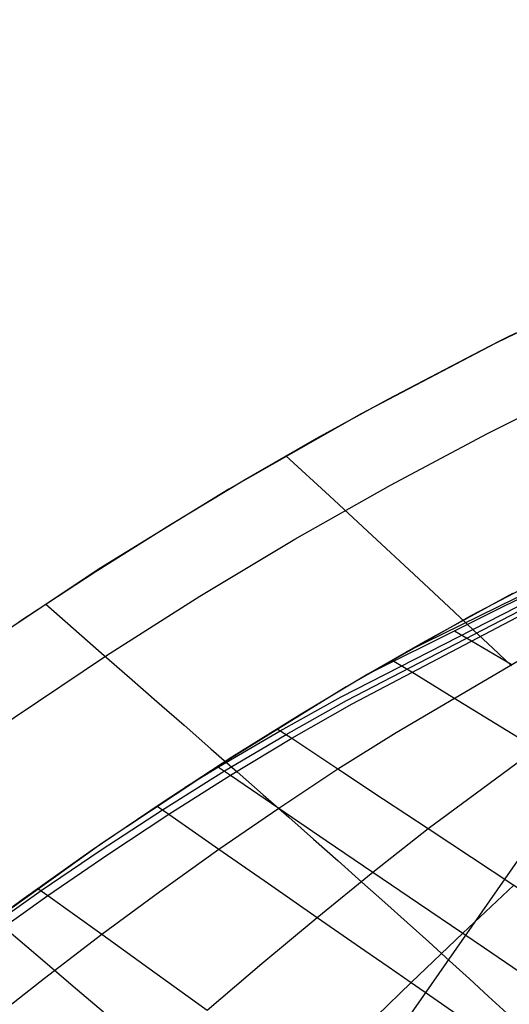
# Model space of a CAD drawing. Header units: millimetres. Extents: x -58 to 58, y -58 to 57.
# Tile 29 of 102: x -32.05 to -25.67, y 42.74 to 55.58. Entities that reach past the tile are written whole.
import ezdxf

# ---------------------------------------------------------------- set-up
doc = ezdxf.new("R2010")
doc.units = ezdxf.units.MM
doc.header["$MEASUREMENT"] = 0
doc.layers.add('Predefinito', color=5, linetype='Continuous')

msp = doc.modelspace()

# ---------------------------------------------------------------- linework, layer by layer
at = {"layer": 'Predefinito'}
for points in [[(-14.722, 55.583), (-16.632, 55.042), (-18.522, 54.435), (-20.39, 53.763), (-22.233, 53.028), (-24.05, 52.229), (-25.839, 51.367), (-27.596, 50.445), (-29.321, 49.462), (-31.011, 48.421), (-32.664, 47.322), (-34.278, 46.166), (-35.851, 44.955), (-37.381, 43.691), (-38.867, 42.375), (-40.306, 41.008)], [(-40.972, 38.904), (-39.952, 39.952), (-38.904, 40.972), (-37.831, 41.965), (-36.733, 42.929), (-35.612, 43.864), (-34.468, 44.768), (-33.304, 45.641), (-32.12, 46.482), (-30.917, 47.29), (-29.698, 48.066), (-28.462, 48.807), (-27.213, 49.515), (-25.95, 50.188), (-24.676, 50.827), (-23.391, 51.43), (-22.098, 51.999), (-20.797, 52.533), (-19.49, 53.032), (-18.179, 53.496), (-16.864, 53.925), (-15.546, 54.319)], [(-13.954, 52.683), (-15.764, 52.17), (-17.556, 51.595), (-19.326, 50.958), (-21.073, 50.261), (-22.796, 49.504), (-24.491, 48.687), (-26.157, 47.813), (-27.791, 46.882), (-29.393, 45.894), (-30.96, 44.853), (-32.489, 43.757), (-33.98, 42.61), (-35.431, 41.412), (-36.839, 40.164), (-38.203, 38.868), (-39.522, 37.527), (-40.794, 36.14)]]:
    msp.add_lwpolyline(points, dxfattribs=at)
at = {"layer": 'Predefinito', "extrusion": (3.47394e-06, 6.55532e-06, 1)}
msp.add_lwpolyline([(-40.058, 12.07), (-39.511, 12.544), (-38.868, 13.127), (-38.236, 13.724), (-37.616, 14.335), (-37.008, 14.96), (-36.412, 15.597), (-35.826, 16.246), (-34.685, 17.574), (-33.583, 18.938), (-32.512, 20.332), (-31.468, 21.749), (-30.451, 23.189), (-29.462, 24.65), (-28.506, 26.136), (-27.59, 27.651), (-26.719, 29.196), (-25.898, 30.771), (-25.508, 31.571), (-25.133, 32.379), (-24.772, 33.195), (-24.427, 34.019), (-24.097, 34.85), (-23.784, 35.689), (-23.488, 36.534), (-23.21, 37.386), (-22.948, 38.244), (-22.704, 39.109), (-22.478, 39.979), (-22.27, 40.855), (-22.08, 41.736), (-21.908, 42.622), (-21.754, 43.512), (-21.618, 44.405), (-21.5, 45.301), (-21.4, 46.2), (-21.317, 47.1), (-21.251, 48.002), (-21.202, 48.906), (-21.17, 49.812), (-21.154, 50.72), (-21.155, 51.629), (-21.201, 53.448)], dxfattribs=at)
at = {"layer": 'Predefinito', "extrusion": (0.195254, 0.946065, 0.258527)}
msp.add_lwpolyline([(35.533, 17.281), (35.458, 17.376)], dxfattribs=at)
at = {"layer": 'Predefinito', "extrusion": (0.219479, 0.937694, 0.269368)}
msp.add_lwpolyline([(37.241, 17.112), (37.217, 17.139)], dxfattribs=at)
at = {"layer": 'Predefinito'}
for points in [[(-32.06, 47.732, 29.99), (-31.066, 48.385, 29.984), (-30.083, 49.002, 29.977), (-29.118, 49.582, 29.968), (-28.175, 50.124, 29.958), (-27.246, 50.635, 29.947), (-26.134, 51.218, 29.931), (-25.905, 51.334, 29.933), (-25.779, 51.398, 29.938), (-25.7, 51.437, 29.943), (-25.574, 51.5, 29.954)], [(-28.578, 49.895, 30), (-28.011, 49.372, 30.896), (-27.455, 48.857, 31.829), (-26.911, 48.353, 32.8), (-26.386, 47.862, 33.809), (-26.13, 47.622, 34.328), (-25.881, 47.387, 34.857), (-25.637, 47.157, 35.395)], [(-32.542, 43.681, 28.425), (-31.77, 44.226, 28.491), (-30.985, 44.758, 28.565), (-30.187, 45.279, 28.651), (-29.379, 45.786, 28.752), (-28.576, 46.262, 28.872), (-27.786, 46.706, 29.001), (-24.935, 48.184, 29.435)], [(-32.451, 43.615, 28.502), (-31.682, 44.162, 28.569), (-30.9, 44.698, 28.645), (-30.105, 45.221, 28.732), (-29.299, 45.732, 28.836), (-28.501, 46.212, 28.956), (-27.713, 46.66, 29.087), (-24.876, 48.151, 29.528)], [(-29.889, 45.573, 28.616), (-29.457, 45.838, 28.672), (-28.651, 46.311, 28.789), (-27.857, 46.752, 28.916), (-24.993, 48.216, 29.344)], [(-25.078, 48.26, 29.216), (-27.508, 47.049, 28.872)], [(-26.999, 47.343, 28.913), (-25.108, 48.276, 29.171)], [(-25.625, 48.1, 28.996), (-26.798, 47.457, 28.928), (-27.508, 47.049, 28.872)], [(-32.465, 42.504, 29.067), (-31.727, 43.086, 29.138), (-30.979, 43.656, 29.216), (-30.22, 44.216, 29.303), (-29.45, 44.766, 29.403), (-28.671, 45.303, 29.519), (-27.899, 45.812, 29.652), (-27.139, 46.29, 29.794), (-24.41, 47.894, 30.284)], [(-31.713, 47.964, 30), (-30.98, 47.324, 30.809), (-30.618, 47.007, 31.231), (-30.259, 46.693, 31.665), (-29.905, 46.383, 32.11), (-29.555, 46.076, 32.568), (-29.211, 45.773, 33.037), (-28.873, 45.475, 33.518), (-28.541, 45.182, 34.011), (-28.216, 44.895, 34.516), (-27.898, 44.613, 35.033), (-27.589, 44.338, 35.563), (-27.289, 44.07, 36.105), (-26.998, 43.809, 36.659), (-26.716, 43.556, 37.226), (-26.445, 43.311, 37.805), (-26.185, 43.075, 38.397), (-25.936, 42.847, 39.001), (-25.698, 42.628, 39.616)], [(-26.378, 47.613, 29.04), (-26.156, 47.484, 29.339), (-25.639, 47.177, 30.071)], [(-29.605, 42.669, 30.614), (-28.891, 43.277, 30.722), (-28.17, 43.877, 30.843), (-27.444, 44.468, 30.98), (-26.725, 45.035, 31.134), (-23.891, 47.125, 31.777)], [(-27.17, 47.22, 28.925), (-26.936, 47.079, 29.218), (-26.389, 46.74, 29.937), (-25.851, 46.41, 30.684), (-25.324, 46.088, 31.46), (-24.811, 45.775, 32.265), (-24.313, 45.472, 33.099), (-23.834, 45.18, 33.962), (-23.374, 44.9, 34.854), (-23.153, 44.764, 35.31), (-22.937, 44.631, 35.773), (-22.728, 44.502, 36.244), (-22.525, 44.376, 36.721), (-22.329, 44.253, 37.205), (-22.139, 44.134, 37.694), (-21.782, 43.908, 38.686), (-21.453, 43.697, 39.696), (-21.152, 43.501, 40.722), (-20.877, 43.318, 41.762), (-20.629, 43.15, 42.815), (-20.407, 42.995, 43.878), (-20.211, 42.854, 44.952), (-20.04, 42.726, 46.034)], [(-27.508, 47.049, 28.872), (-28.401, 46.516, 28.778), (-29.283, 45.965, 28.679), (-30.206, 45.363, 28.586), (-31.118, 44.743, 28.508), (-32.014, 44.106, 28.441), (-32.898, 43.452, 28.382), (-33.772, 42.776, 28.326), (-34.632, 42.082, 28.275), (-35.489, 41.362, 28.229), (-36.33, 40.625, 28.189), (-37.156, 39.872, 28.154), (-37.968, 39.1, 28.124), (-38.767, 38.308, 28.099), (-39.549, 37.499, 28.079), (-40.314, 36.675, 28.063)], [(-28.692, 46.337, 28.745), (-28.501, 46.212, 28.956), (-27.899, 45.812, 29.652), (-27.306, 45.419, 30.377), (-26.725, 45.035, 31.134), (-26.158, 44.66, 31.922), (-25.607, 44.295, 32.742), (-25.338, 44.117, 33.163), (-25.074, 43.942, 33.592), (-24.815, 43.77, 34.029), (-24.562, 43.602, 34.475), (-24.314, 43.437, 34.927), (-24.073, 43.275, 35.388), (-23.838, 43.117, 35.857), (-23.609, 42.963, 36.333), (-23.388, 42.814, 36.817), (-23.174, 42.668, 37.307)], [(-27.441, 41.91, 37.615), (-24.528, 46.09, 38.236)], [(-29.469, 45.846, 28.659), (-29.299, 45.732, 28.836), (-28.671, 45.303, 29.519), (-28.051, 44.881, 30.234), (-27.444, 44.468, 30.98), (-26.85, 44.064, 31.759), (-26.272, 43.672, 32.571), (-25.99, 43.48, 32.989), (-25.713, 43.292, 33.416), (-25.441, 43.106, 33.85), (-25.175, 42.925, 34.293), (-24.914, 42.746, 34.744), (-24.66, 42.572, 35.204)], [(-30.258, 45.328, 28.581), (-30.105, 45.221, 28.732), (-29.45, 44.766, 29.403), (-28.804, 44.317, 30.106), (-28.17, 43.877, 30.843), (-27.55, 43.447, 31.613), (-27.246, 43.237, 32.01), (-26.946, 43.029, 32.416), (-26.651, 42.824, 32.831), (-26.361, 42.623, 33.254)], [(-31.81, 44.254, 28.456), (-31.682, 44.162, 28.569), (-30.979, 43.656, 29.216), (-30.286, 43.158, 29.898), (-29.605, 42.669, 30.614)], [(-28.287, 41.725, 32.154), (-26.946, 43.029, 32.416), (-26.272, 43.672, 32.571), (-25.607, 44.295, 32.742)], [(-32.16, 43.67, 32.378), (-31.752, 43.323, 32.822), (-31.35, 42.981, 33.28), (-30.956, 42.645, 33.751)]]:
    msp.add_polyline3d(points, dxfattribs=at)

doc.saveas('drawing.dxf')
